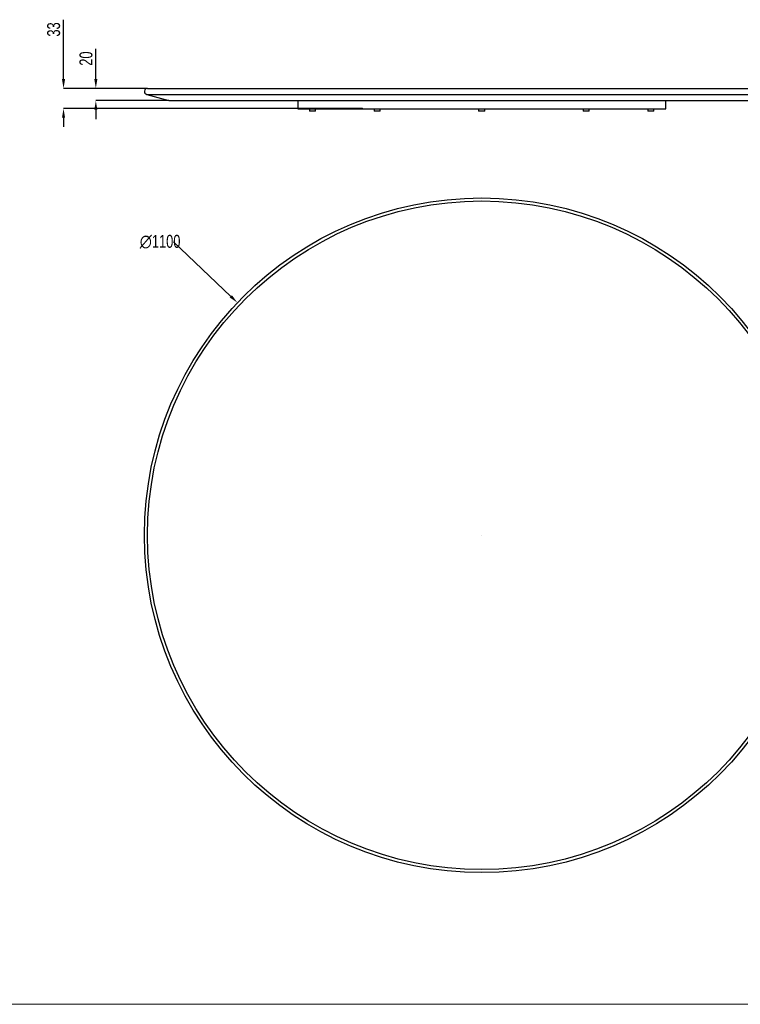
# Model space of a CAD drawing. Header units: millimetres. Extents: x 4005 to 11385, y -1831 to 1613.
# Tile 8 of 12: x 9048 to 10223, y -1831 to -226. Entities that reach past the tile are written whole.
import ezdxf

# ---------------------------------------------------------------- set-up
doc = ezdxf.new("R2010")
doc.units = ezdxf.units.MM
doc.header["$LTSCALE"] = 6
doc.header["$PDSIZE"] = -1
doc.layers.add('ANNOTAZIONI', color=8, linetype='Continuous')
doc.styles.add('SLDTEXTSTYLE4', font='ARIALN.TTF', dxfattribs={"width": 0.87})
doc.dimstyles.new('SLDDIMSTYLE0', dxfattribs={"dimtxt": 21, "dimasz": 15, "dimexe": 0, "dimexo": 0.0625, "dimgap": 5.25, "dimtad": 1, "dimdec": 1, "dimrnd": 1e-09, "dimzin": 12, "dimdsep": 46, "dimtxsty": 'SLDTEXTSTYLE4', "dimsah": 1, "dimcen": 0.09, "dimadec": 0, "dimazin": 3, "dimtfac": 1, "dimtdec": 1, "dimtofl": 0, "dimtmove": 0, "dimatfit": 3, "dimfxl": 1, "dimfrac": 2, "dimtolj": 1, "dimtzin": 12, "dimarcsym": 0})
doc.dimstyles.new('SLDDIMSTYLE1', dxfattribs={"dimtxt": 21, "dimasz": 15, "dimexe": 0, "dimexo": 0.0625, "dimgap": 5.25, "dimtad": 1, "dimdec": 1, "dimrnd": 1e-09, "dimzin": 12, "dimdsep": 46, "dimtxsty": 'SLDTEXTSTYLE4', "dimsah": 1, "dimcen": 0.09, "dimadec": 0, "dimazin": 3, "dimtfac": 1, "dimtdec": 1, "dimtmove": 0, "dimatfit": 0, "dimfxl": 1, "dimfrac": 2, "dimtolj": 1, "dimtzin": 12, "dimarcsym": 0})

# ---------------------------------------------------------------- blocks, each defined once
blk = doc.blocks.new('*D23')
at = {"layer": 'ANNOTAZIONI', "color": 0, "lineweight": -2, "transparency": 16777216}
for p, q in [((9119.8, -323.1), (9119.8, -226.2)), ((9256.7, -338.1), (9119.8, -338.1)), ((9607, -371.1), (9119.8, -371.1)), ((9119.8, -386.1), (9119.8, -401.1))]:
    blk.add_line(p, q, dxfattribs=at)
at = {"layer": 'ANNOTAZIONI', "color": 0, "transparency": 16777216}
for points in [[(9117.3, -323.1), (9122.3, -323.1), (9119.8, -338.1)], [(9117.3, -386.1), (9122.3, -386.1), (9119.8, -371.1)]]:
    blk.add_solid(points, dxfattribs=at)
at = {"layer": 'Defpoints', "color": 0, "transparency": 16777216}
for p in [(9119.8, -338.1), (9256.8, -338.1), (9607, -371.1)]:
    blk.add_point(p, dxfattribs=at)
at = {"layer": 'ANNOTAZIONI', "color": 0, "transparency": 16777216, "insert": (9093.1, -242.1), "char_height": 21, "attachment_point": 2, "rotation": 90, "style": 'SLDTEXTSTYLE4'}
blk.add_mtext('\\A1;33', dxfattribs=at)
blk = doc.blocks.new('*D24')
at = {"layer": 'ANNOTAZIONI', "color": 0, "lineweight": -2, "transparency": 16777216}
for p, q in [((9172.5, -323.1), (9172.5, -273.5)), ((9256.7, -338.1), (9172.5, -338.1)), ((9291.7, -358.1), (9172.5, -358.1)), ((9172.5, -373.1), (9172.5, -388.1))]:
    blk.add_line(p, q, dxfattribs=at)
at = {"layer": 'ANNOTAZIONI', "color": 0, "transparency": 16777216}
for points in [[(9170, -323.1), (9175, -323.1), (9172.5, -338.1)], [(9170, -373.1), (9175, -373.1), (9172.5, -358.1)]]:
    blk.add_solid(points, dxfattribs=at)
at = {"layer": 'Defpoints', "color": 0, "transparency": 16777216}
for p in [(9256.8, -338.1), (9172.5, -358.1), (9291.8, -358.1)]:
    blk.add_point(p, dxfattribs=at)
at = {"layer": 'ANNOTAZIONI', "color": 0, "transparency": 16777216, "insert": (9145.8, -289.6), "char_height": 21, "attachment_point": 2, "rotation": 90, "style": 'SLDTEXTSTYLE4'}
blk.add_mtext('\\A1;20', dxfattribs=at)
blk = doc.blocks.new('*D22')
at = {"layer": 'ANNOTAZIONI', "color": 0, "lineweight": -2, "transparency": 16777216}
for p, q in [((9392.6, -677.2), (9299.2, -588.3)), ((9801.7, -1066.7), (9801.8, -1066.7)), ((9801.8, -1066.8), (9801.8, -1066.7))]:
    blk.add_line(p, q, dxfattribs=at)
at = {"layer": 'ANNOTAZIONI', "color": 0, "transparency": 16777216}
blk.add_solid([(9394.3, -675.3), (9390.8, -679), (9403.4, -687.5)], dxfattribs=at)
at = {"layer": 'Defpoints', "color": 0, "transparency": 16777216}
for p in [(9403.4, -687.5), (10200.1, -1446)]:
    blk.add_point(p, dxfattribs=at)
at = {"layer": 'ANNOTAZIONI', "color": 0, "transparency": 16777216, "insert": (9244.1, -577), "char_height": 21, "attachment_point": 1, "style": 'SLDTEXTSTYLE4'}
blk.add_mtext('\\A1;∅1100', dxfattribs=at)

msp = doc.modelspace()

# ---------------------------------------------------------------- linework, layer by layer
at = {"color": 7, "linetype": 'Continuous', "lineweight": 25}
for p, q in [((9255.41, -347.96), (9291.76, -358.14)), ((9255.41, -347.96), (9801.76, -347.96)), ((9256.76, -338.14), (9801.76, -338.14)), ((9801.76, -338.14), (10346.76, -338.14)), ((9801.76, -347.96), (10348.11, -347.96)), ((9291.76, -358.14), (9801.76, -358.14)), ((9501.76, -358.14), (9501.76, -371.64)), ((9801.76, -358.14), (10311.76, -358.14)), ((10101.76, -371.64), (10101.76, -358.14)), ((9501.76, -371.64), (10101.76, -371.64)), ((9520.95, -371.64), (9520.95, -375.14)), ((9525.95, -375.14), (9520.95, -375.14)), ((9530.95, -375.14), (9525.95, -375.14)), ((9530.95, -375.14), (9530.95, -371.64)), ((9626.3, -371.64), (9626.3, -375.14)), ((9631.3, -375.14), (9626.3, -375.14)), ((9636.3, -375.14), (9631.3, -375.14)), ((9636.3, -375.14), (9636.3, -371.64)), ((9796.76, -371.64), (9796.76, -375.14)), ((9801.76, -375.14), (9796.76, -375.14)), ((9806.76, -375.14), (9801.76, -375.14)), ((9806.76, -375.14), (9806.76, -371.64)), ((9967.22, -371.64), (9967.22, -375.14)), ((9972.22, -375.14), (9967.22, -375.14)), ((9977.22, -375.14), (9972.22, -375.14)), ((9977.22, -375.14), (9977.22, -371.64)), ((10072.57, -371.64), (10072.57, -375.14)), ((10077.57, -375.14), (10072.57, -375.14)), ((10082.57, -375.14), (10077.57, -375.14)), ((10082.57, -375.14), (10082.57, -371.64))]:
    msp.add_line(p, q, dxfattribs=at)
at = {"color": 7, "linetype": 'Continuous', "lineweight": 18}
msp.add_line((8924.78, -1831.39), (11384.78, -1831.39), dxfattribs=at)
at = {"color": 7, "linetype": 'Continuous', "lineweight": 25}
for radius in [550, 545]:
    msp.add_circle((9801.76, -1066.75), radius, dxfattribs=at)
msp.add_arc((9256.76, -343.14), 5, 90, 254.3465, dxfattribs=at)
at = {"layer": 'ANNOTAZIONI'}
msp.add_point((9607.02, -371.14), dxfattribs=at)

# ---------------------------------------------------------------- dimensions: what is measured, and where the dimension line sits
for base, p1, p2, picture, middle in [((9119.76, -338.14), (9607.02, -371.14), (9256.76, -338.14), '*D23', (9119.76, -242.14)), ((9172.45, -358.14), (9256.76, -338.14), (9291.76, -358.14), '*D24', (9172.45, -289.55))]:
    dim = msp.add_linear_dim(base=base, p1=p1, p2=p2, angle=90, dimstyle='SLDDIMSTYLE0', dxfattribs=at)
    dim.commit()
    dim.dimension.update_dxf_attribs({"geometry": picture, "text_midpoint": middle, "dimtype": 160})
dim = msp.add_diameter_dim_2p(p1=(10200.09, -1446), p2=(9403.43, -687.5), dimstyle='SLDDIMSTYLE1', override={"dimtofl": 0}, dxfattribs=at)
dim.commit()
dim.dimension.update_dxf_attribs({"geometry": '*D22', "text_midpoint": (9274.58, -588.28), "dimtype": 163, "text_rotation": 180})

doc.saveas('drawing.dxf')
